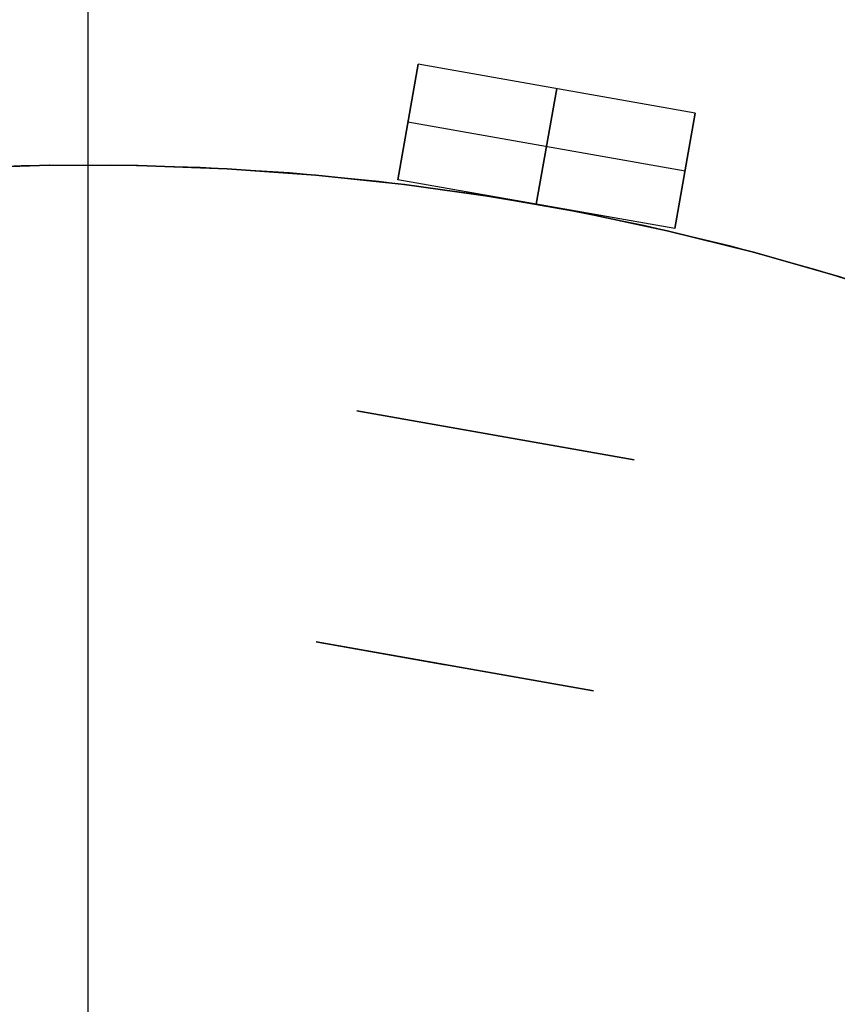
# Model space of a CAD drawing. Header units: millimetres. Extents: x 560 to 900, y 2299 to 2636.
# Tile 24 of 44: x 727 to 762, y 2542 to 2584. Entities that reach past the tile are written whole.
import ezdxf

# ---------------------------------------------------------------- set-up
doc = ezdxf.new("R2010")
doc.units = ezdxf.units.MM

msp = doc.modelspace()

# ---------------------------------------------------------------- linework, layer by layer
for points in [[(730, 2577.856), (730, 2617.856)], [(730, 2577.856), (730, 2617.856)], [(730, 2577.856), (730, 2617.856)], [(730, 2577.856), (730, 2617.856)], [(730, 2487.856), (730, 2617.856)], [(730, 2487.856), (730, 2617.856)], [(744.061, 2582.151), (743.192, 2577.227)], [(743.192, 2577.227), (744.061, 2582.151)], [(755.878, 2580.067), (744.061, 2582.151)], [(755.878, 2580.067), (744.061, 2582.151)], [(749.97, 2581.109), (749.101, 2576.185)], [(749.101, 2576.185), (749.97, 2581.109)], [(755.01, 2575.143), (755.878, 2580.067)], [(755.878, 2580.067), (755.01, 2575.143)], [(743.627, 2579.689), (755.444, 2577.605)], [(743.627, 2579.689), (755.444, 2577.605)], [(764.717, 2572.233), (761.074, 2573.376), (757.393, 2574.39), (753.679, 2575.277), (749.936, 2576.034), (746.17, 2576.661), (742.384, 2577.156), (738.583, 2577.52), (734.772, 2577.752), (730.955, 2577.852), (727.136, 2577.818), (723.322, 2577.653), (719.515, 2577.355), (715.721, 2576.925), (711.944, 2576.364), (708.189, 2575.672), (704.46, 2574.85), (700.762, 2573.899), (697.099, 2572.82), (693.476, 2571.615), (689.897, 2570.285)], [(764.717, 2572.233), (761.074, 2573.376), (757.393, 2574.39), (753.679, 2575.277), (749.936, 2576.034), (746.17, 2576.661), (742.384, 2577.156), (738.583, 2577.52), (734.772, 2577.752), (730.955, 2577.852), (727.136, 2577.818), (723.322, 2577.653), (719.515, 2577.355), (715.721, 2576.925), (711.944, 2576.364), (708.189, 2575.672), (704.46, 2574.85), (700.762, 2573.899), (697.099, 2572.82), (693.476, 2571.615), (689.897, 2570.285)], [(762.002, 2573.098), (758.356, 2574.138), (754.675, 2575.052), (750.966, 2575.839), (747.231, 2576.498), (743.476, 2577.027), (739.705, 2577.427), (735.923, 2577.696), (732.133, 2577.835), (728.341, 2577.843), (724.551, 2577.721), (720.767, 2577.468), (716.994, 2577.084), (713.237, 2576.571), (709.5, 2575.929), (705.787, 2575.158), (702.103, 2574.259), (698.452, 2573.235), (694.838, 2572.085), (691.266, 2570.811)], [(691.266, 2570.811), (694.838, 2572.085), (698.452, 2573.235), (702.103, 2574.259), (705.787, 2575.158), (709.5, 2575.929), (713.237, 2576.571), (716.994, 2577.084), (720.767, 2577.468), (724.551, 2577.721), (728.341, 2577.843), (732.133, 2577.835), (735.923, 2577.696), (739.705, 2577.427), (743.476, 2577.027), (747.231, 2576.498), (750.966, 2575.839), (754.675, 2575.052), (758.356, 2574.138), (762.002, 2573.098)], [(755.01, 2575.143), (743.192, 2577.227)], [(755.01, 2575.143), (743.192, 2577.227)], [(753.274, 2565.295), (741.456, 2567.378)], [(753.274, 2565.295), (741.456, 2567.378)], [(753.274, 2565.295), (741.456, 2567.378)], [(753.274, 2565.295), (741.456, 2567.378)], [(753.274, 2565.295), (741.456, 2567.378)], [(753.274, 2565.295), (741.456, 2567.378)], [(741.456, 2567.378), (753.274, 2565.295)], [(741.456, 2567.378), (753.274, 2565.295)], [(739.719, 2557.53), (751.537, 2555.447)], [(751.537, 2555.447), (739.719, 2557.53)], [(751.537, 2555.447), (739.719, 2557.53)], [(751.537, 2555.447), (739.719, 2557.53)], [(739.719, 2557.53), (745.234, 2556.558)], [(739.719, 2557.53), (751.537, 2555.447)], [(739.719, 2557.53), (751.537, 2555.447)]]:
    msp.add_lwpolyline(points)
at = {"extrusion": (0.984808, -0.173648, -3.45091e-14)}
msp.add_lwpolyline([(2682.127, 131.995), (2682.121, 132.336), (2682.103, 132.677), (2682.074, 133.018), (2682.034, 133.357), (2681.981, 133.694), (2681.917, 134.03), (2681.842, 134.363), (2681.756, 134.693), (2681.658, 135.02), (2681.549, 135.344), (2681.429, 135.664), (2681.299, 135.979), (2681.157, 136.29), (2681.006, 136.596), (2680.843, 136.896), (2680.671, 137.191), (2680.488, 137.48), (2680.296, 137.762), (2680.095, 138.037), (2679.884, 138.306), (2679.664, 138.567), (2679.435, 138.821), (2679.198, 139.066), (2678.952, 139.303), (2678.699, 139.532), (2678.438, 139.752), (2678.169, 139.963), (2677.893, 140.165), (2677.611, 140.357), (2677.322, 140.539), (2677.028, 140.712), (2676.727, 140.874), (2676.421, 141.026), (2676.111, 141.167), (2675.795, 141.298), (2675.475, 141.418), (2675.152, 141.526), (2674.825, 141.624), (2674.494, 141.711), (2674.161, 141.786), (2673.826, 141.85), (2673.488, 141.902), (2673.149, 141.943), (2672.809, 141.972), (2672.468, 141.989), (2672.127, 141.995)], dxfattribs=at)
at = {"extrusion": (0.984808, -0.173648, -6.00351e-15)}
msp.add_lwpolyline([(2672.127, -218.005), (2672.468, -217.999), (2672.809, -217.982), (2673.149, -217.953), (2673.488, -217.912), (2673.826, -217.86), (2674.161, -217.796), (2674.494, -217.721), (2674.825, -217.634), (2675.152, -217.536), (2675.475, -217.428), (2675.795, -217.308), (2676.111, -217.177), (2676.421, -217.036), (2676.727, -216.884), (2677.028, -216.722), (2677.322, -216.549), (2677.611, -216.367), (2677.893, -216.175), (2678.169, -215.973), (2678.438, -215.762), (2678.699, -215.542), (2678.952, -215.313), (2679.198, -215.076), (2679.435, -214.831), (2679.664, -214.577), (2679.884, -214.316), (2680.095, -214.047), (2680.296, -213.772), (2680.488, -213.49), (2680.671, -213.201), (2680.843, -212.906), (2681.006, -212.606), (2681.157, -212.3), (2681.299, -211.989), (2681.429, -211.674), (2681.549, -211.354), (2681.658, -211.03), (2681.756, -210.703), (2681.842, -210.373), (2681.917, -210.04), (2681.981, -209.704), (2682.034, -209.367), (2682.074, -209.028), (2682.103, -208.687), (2682.121, -208.346), (2682.127, -208.005)], dxfattribs=at)
at = {"extrusion": (0.984808, -0.173648, 7.51458e-15)}
msp.add_lwpolyline([(2682.127, 131.995), (2682.121, 132.336), (2682.103, 132.677), (2682.074, 133.018), (2682.034, 133.357), (2681.981, 133.694), (2681.917, 134.03), (2681.842, 134.363), (2681.756, 134.693), (2681.658, 135.02), (2681.549, 135.344), (2681.429, 135.664), (2681.299, 135.979), (2681.157, 136.29), (2681.006, 136.596), (2680.843, 136.896), (2680.671, 137.191), (2680.488, 137.48), (2680.296, 137.762), (2680.095, 138.037), (2679.884, 138.306), (2679.664, 138.567), (2679.435, 138.821), (2679.198, 139.066), (2678.952, 139.303), (2678.699, 139.532), (2678.438, 139.752), (2678.169, 139.963), (2677.893, 140.165), (2677.611, 140.357), (2677.322, 140.539), (2677.028, 140.712), (2676.727, 140.874), (2676.421, 141.026), (2676.111, 141.167), (2675.795, 141.298), (2675.475, 141.418), (2675.152, 141.526), (2674.825, 141.624), (2674.494, 141.711), (2674.161, 141.786), (2673.826, 141.85), (2673.488, 141.902), (2673.149, 141.943), (2672.809, 141.972), (2672.468, 141.989), (2672.127, 141.995)], dxfattribs=at)
at = {"extrusion": (0.984808, -0.173648, -6.93289e-15)}
for points in [[(2672.127, -218.005), (2672.468, -217.999), (2672.809, -217.982), (2673.149, -217.953), (2673.488, -217.912), (2673.826, -217.86), (2674.161, -217.796), (2674.494, -217.721), (2674.825, -217.634), (2675.152, -217.536), (2675.475, -217.428), (2675.795, -217.308), (2676.111, -217.177), (2676.421, -217.036), (2676.727, -216.884), (2677.028, -216.722), (2677.322, -216.549), (2677.611, -216.367), (2677.893, -216.175), (2678.169, -215.973), (2678.438, -215.762), (2678.699, -215.542), (2678.952, -215.313), (2679.198, -215.076), (2679.435, -214.831), (2679.664, -214.577), (2679.884, -214.316), (2680.095, -214.047), (2680.296, -213.772), (2680.488, -213.49), (2680.671, -213.201), (2680.843, -212.906), (2681.006, -212.606), (2681.157, -212.3), (2681.299, -211.989), (2681.429, -211.674), (2681.549, -211.354), (2681.658, -211.03), (2681.756, -210.703), (2681.842, -210.373), (2681.917, -210.04), (2681.981, -209.704), (2682.034, -209.367), (2682.074, -209.028), (2682.103, -208.687), (2682.121, -208.346), (2682.127, -208.005)], [(2667.127, 141.995), (2666.785, 141.989), (2666.444, 141.972), (2666.104, 141.943), (2665.765, 141.902), (2665.428, 141.85), (2665.092, 141.786), (2664.759, 141.711), (2664.429, 141.624), (2664.102, 141.526), (2663.778, 141.418), (2663.458, 141.298), (2663.143, 141.167), (2662.832, 141.026), (2662.526, 140.874), (2662.226, 140.712), (2661.931, 140.539), (2661.642, 140.357), (2661.36, 140.165), (2661.084, 139.963), (2660.816, 139.752), (2660.555, 139.532), (2660.301, 139.303), (2660.056, 139.066), (2659.818, 138.821), (2659.59, 138.567), (2659.37, 138.306), (2659.159, 138.037), (2658.957, 137.762), (2658.765, 137.48), (2658.582, 137.191), (2658.41, 136.896), (2658.248, 136.596), (2658.096, 136.29), (2657.955, 135.979), (2657.824, 135.664), (2657.704, 135.344), (2657.595, 135.02), (2657.497, 134.693), (2657.411, 134.363), (2657.336, 134.03), (2657.272, 133.694), (2657.22, 133.357), (2657.179, 133.018), (2657.15, 132.677), (2657.132, 132.336), (2657.127, 131.995)]]:
    msp.add_lwpolyline(points, dxfattribs=at)
at = {"extrusion": (0.984808, -0.173648, 1.39203e-14)}
msp.add_lwpolyline([(2672.127, 141.995), (2672.468, 141.989), (2672.809, 141.972), (2673.149, 141.943), (2673.488, 141.902), (2673.826, 141.85), (2674.161, 141.786), (2674.494, 141.711), (2674.825, 141.624), (2675.152, 141.526), (2675.475, 141.418), (2675.795, 141.298), (2676.111, 141.167), (2676.421, 141.026), (2676.727, 140.874), (2677.028, 140.712), (2677.322, 140.539), (2677.611, 140.357), (2677.893, 140.165), (2678.169, 139.963), (2678.438, 139.752), (2678.699, 139.532), (2678.952, 139.303), (2679.198, 139.066), (2679.435, 138.821), (2679.664, 138.567), (2679.884, 138.306), (2680.095, 138.037), (2680.296, 137.762), (2680.488, 137.48), (2680.671, 137.191), (2680.843, 136.896), (2681.006, 136.596), (2681.157, 136.29), (2681.299, 135.979), (2681.429, 135.664), (2681.549, 135.344), (2681.658, 135.02), (2681.756, 134.693), (2681.842, 134.363), (2681.917, 134.03), (2681.981, 133.694), (2682.034, 133.357), (2682.074, 133.018), (2682.103, 132.677), (2682.121, 132.336), (2682.127, 131.995)], dxfattribs=at)
at = {"extrusion": (0.984808, -0.173648, -2.63172e-14)}
msp.add_lwpolyline([(2682.127, -208.005), (2682.121, -208.346), (2682.103, -208.687), (2682.074, -209.028), (2682.034, -209.367), (2681.981, -209.704), (2681.917, -210.04), (2681.842, -210.373), (2681.756, -210.703), (2681.658, -211.03), (2681.549, -211.354), (2681.429, -211.674), (2681.299, -211.989), (2681.157, -212.3), (2681.006, -212.606), (2680.843, -212.906), (2680.671, -213.201), (2680.488, -213.49), (2680.296, -213.772), (2680.095, -214.047), (2679.884, -214.316), (2679.664, -214.577), (2679.435, -214.831), (2679.198, -215.076), (2678.952, -215.313), (2678.699, -215.542), (2678.438, -215.762), (2678.169, -215.973), (2677.893, -216.175), (2677.611, -216.367), (2677.322, -216.549), (2677.028, -216.722), (2676.727, -216.884), (2676.421, -217.036), (2676.111, -217.177), (2675.795, -217.308), (2675.475, -217.428), (2675.152, -217.536), (2674.825, -217.634), (2674.494, -217.721), (2674.161, -217.796), (2673.826, -217.86), (2673.488, -217.912), (2673.149, -217.953), (2672.809, -217.982), (2672.468, -217.999), (2672.127, -218.005)], dxfattribs=at)
at = {"extrusion": (0.984808, -0.173648, 1.32045e-14)}
msp.add_lwpolyline([(2677.127, -138.005), (2677.115, -138.688), (2677.08, -139.37), (2677.022, -140.05), (2676.94, -140.728), (2676.836, -141.403), (2676.708, -142.074), (2676.558, -142.74), (2676.385, -143.401), (2676.19, -144.055), (2675.972, -144.703), (2675.732, -145.342), (2675.471, -145.973), (2675.188, -146.595), (2674.884, -147.206), (2674.56, -147.807), (2674.215, -148.397), (2673.85, -148.974), (2673.466, -149.539), (2673.063, -150.09), (2672.641, -150.627), (2672.201, -151.149), (2671.743, -151.656), (2671.269, -152.147), (2670.778, -152.622), (2670.271, -153.079), (2669.748, -153.519), (2669.211, -153.941), (2668.66, -154.344), (2668.096, -154.729), (2667.518, -155.093), (2666.929, -155.438), (2666.328, -155.763), (2665.716, -156.066), (2665.095, -156.349), (2664.464, -156.611), (2663.824, -156.85), (2663.177, -157.068), (2662.523, -157.263), (2661.862, -157.436), (2661.196, -157.587), (2660.525, -157.714), (2659.85, -157.819), (2659.172, -157.9), (2658.492, -157.958), (2657.809, -157.993), (2657.127, -158.005)], dxfattribs=at)
at = {"extrusion": (0.984808, -0.173648, 4.97591e-15)}
msp.add_lwpolyline([(2657.127, 81.995), (2657.809, 81.983), (2658.492, 81.948), (2659.172, 81.89), (2659.85, 81.809), (2660.525, 81.704), (2661.196, 81.577), (2661.862, 81.426), (2662.523, 81.253), (2663.177, 81.058), (2663.824, 80.84), (2664.464, 80.601), (2665.095, 80.339), (2665.716, 80.056), (2666.328, 79.753), (2666.929, 79.428), (2667.518, 79.083), (2668.096, 78.719), (2668.66, 78.334), (2669.211, 77.931), (2669.748, 77.509), (2670.271, 77.069), (2670.778, 76.612), (2671.269, 76.137), (2671.743, 75.646), (2672.201, 75.139), (2672.641, 74.617), (2673.063, 74.08), (2673.466, 73.529), (2673.85, 72.964), (2674.215, 72.387), (2674.56, 71.797), (2674.884, 71.196), (2675.188, 70.585), (2675.471, 69.963), (2675.732, 69.332), (2675.972, 68.693), (2676.19, 68.045), (2676.385, 67.391), (2676.558, 66.73), (2676.708, 66.064), (2676.836, 65.393), (2676.94, 64.718), (2677.022, 64.04), (2677.08, 63.36), (2677.115, 62.678), (2677.127, 61.995)], dxfattribs=at)
at = {"extrusion": (0.984808, -0.173648, 4.40848e-15)}
msp.add_lwpolyline([(2657.127, -158.005), (2657.809, -157.993), (2658.492, -157.958), (2659.172, -157.9), (2659.85, -157.819), (2660.525, -157.714), (2661.196, -157.587), (2661.862, -157.436), (2662.523, -157.263), (2663.177, -157.068), (2663.824, -156.85), (2664.464, -156.611), (2665.095, -156.349), (2665.716, -156.066), (2666.328, -155.763), (2666.929, -155.438), (2667.518, -155.093), (2668.096, -154.729), (2668.66, -154.344), (2669.211, -153.941), (2669.748, -153.519), (2670.271, -153.079), (2670.778, -152.622), (2671.269, -152.147), (2671.743, -151.656), (2672.201, -151.149), (2672.641, -150.627), (2673.063, -150.09), (2673.466, -149.539), (2673.85, -148.974), (2674.215, -148.397), (2674.56, -147.807), (2674.884, -147.206), (2675.188, -146.595), (2675.471, -145.973), (2675.732, -145.342), (2675.972, -144.703), (2676.19, -144.055), (2676.385, -143.401), (2676.558, -142.74), (2676.708, -142.074), (2676.836, -141.403), (2676.94, -140.728), (2677.022, -140.05), (2677.08, -139.37), (2677.115, -138.688), (2677.127, -138.005)], dxfattribs=at)
at = {"extrusion": (0.984808, -0.173648, -7.6981e-15)}
msp.add_lwpolyline([(2677.127, 61.995), (2677.115, 62.678), (2677.08, 63.36), (2677.022, 64.04), (2676.94, 64.718), (2676.836, 65.393), (2676.708, 66.064), (2676.558, 66.73), (2676.385, 67.391), (2676.19, 68.045), (2675.972, 68.693), (2675.732, 69.332), (2675.471, 69.963), (2675.188, 70.585), (2674.884, 71.196), (2674.56, 71.797), (2674.215, 72.387), (2673.85, 72.964), (2673.466, 73.529), (2673.063, 74.08), (2672.641, 74.617), (2672.201, 75.139), (2671.743, 75.646), (2671.269, 76.137), (2670.778, 76.612), (2670.271, 77.069), (2669.748, 77.509), (2669.211, 77.931), (2668.66, 78.334), (2668.096, 78.719), (2667.518, 79.083), (2666.929, 79.428), (2666.328, 79.753), (2665.716, 80.056), (2665.095, 80.339), (2664.464, 80.601), (2663.824, 80.84), (2663.177, 81.058), (2662.523, 81.253), (2661.862, 81.426), (2661.196, 81.577), (2660.525, 81.704), (2659.85, 81.809), (2659.172, 81.89), (2658.492, 81.948), (2657.809, 81.983), (2657.127, 81.995)], dxfattribs=at)
at = {"extrusion": (0.984808, -0.173648, 2.67592e-16)}
msp.add_lwpolyline([(2657.127, -158.005), (2657.809, -157.993), (2658.492, -157.958), (2659.172, -157.9), (2659.85, -157.819), (2660.525, -157.714), (2661.196, -157.587), (2661.862, -157.436), (2662.523, -157.263), (2663.177, -157.068), (2663.824, -156.85), (2664.464, -156.611), (2665.095, -156.349), (2665.716, -156.066), (2666.328, -155.763), (2666.929, -155.438), (2667.518, -155.093), (2668.096, -154.729), (2668.66, -154.344), (2669.211, -153.941), (2669.748, -153.519), (2670.271, -153.079), (2670.778, -152.622), (2671.269, -152.147), (2671.743, -151.656), (2672.201, -151.149), (2672.641, -150.627), (2673.063, -150.09), (2673.466, -149.539), (2673.85, -148.974), (2674.215, -148.397), (2674.56, -147.807), (2674.884, -147.206), (2675.188, -146.595), (2675.471, -145.973), (2675.732, -145.342), (2675.972, -144.703), (2676.19, -144.055), (2676.385, -143.401), (2676.558, -142.74), (2676.708, -142.074), (2676.836, -141.403), (2676.94, -140.728), (2677.022, -140.05), (2677.08, -139.37), (2677.115, -138.688), (2677.127, -138.005)], dxfattribs=at)
at = {"extrusion": (0.984808, -0.173648, -7.50925e-15)}
msp.add_lwpolyline([(2677.127, 61.995), (2677.115, 62.678), (2677.08, 63.36), (2677.022, 64.04), (2676.94, 64.718), (2676.836, 65.393), (2676.708, 66.064), (2676.558, 66.73), (2676.385, 67.391), (2676.19, 68.045), (2675.972, 68.693), (2675.732, 69.332), (2675.471, 69.963), (2675.188, 70.585), (2674.884, 71.196), (2674.56, 71.797), (2674.215, 72.387), (2673.85, 72.964), (2673.466, 73.529), (2673.063, 74.08), (2672.641, 74.617), (2672.201, 75.139), (2671.743, 75.646), (2671.269, 76.137), (2670.778, 76.612), (2670.271, 77.069), (2669.748, 77.509), (2669.211, 77.931), (2668.66, 78.334), (2668.096, 78.719), (2667.518, 79.083), (2666.929, 79.428), (2666.328, 79.753), (2665.716, 80.056), (2665.095, 80.339), (2664.464, 80.601), (2663.824, 80.84), (2663.177, 81.058), (2662.523, 81.253), (2661.862, 81.426), (2661.196, 81.577), (2660.525, 81.704), (2659.85, 81.809), (2659.172, 81.89), (2658.492, 81.948), (2657.809, 81.983), (2657.127, 81.995)], dxfattribs=at)
at = {"extrusion": (4.54545e-05, -8.01486e-06, 1)}
msp.add_lwpolyline([(839.998, 2467.856), (839.933, 2471.648), (839.737, 2475.435), (839.41, 2479.213), (838.954, 2482.977), (838.368, 2486.724), (837.653, 2490.448), (836.811, 2494.145), (835.841, 2497.811), (834.745, 2501.442), (833.526, 2505.033), (832.183, 2508.579), (830.718, 2512.077), (829.134, 2515.522), (827.432, 2518.911), (825.615, 2522.239), (823.683, 2525.503), (821.64, 2528.698), (819.489, 2531.82), (817.231, 2534.867), (814.869, 2537.834), (812.407, 2540.718), (809.846, 2543.515), (807.191, 2546.222), (804.444, 2548.836), (801.609, 2551.354), (798.688, 2553.773), (795.686, 2556.09), (792.605, 2558.301), (789.451, 2560.406), (786.225, 2562.4), (782.933, 2564.282), (779.578, 2566.049), (776.164, 2567.7), (772.695, 2569.232), (769.175, 2570.643), (765.609, 2571.932), (762, 2573.098), (758.354, 2574.139), (754.674, 2575.053), (750.964, 2575.84), (747.229, 2576.498), (743.474, 2577.027), (739.703, 2577.427), (735.921, 2577.697), (732.131, 2577.835), (728.339, 2577.844), (724.549, 2577.721), (720.765, 2577.468), (716.993, 2577.085), (713.235, 2576.571), (709.498, 2575.929), (705.785, 2575.158), (702.101, 2574.26), (698.45, 2573.235), (694.836, 2572.085), (691.265, 2570.811), (687.739, 2569.415), (684.263, 2567.898), (680.842, 2566.262), (677.479, 2564.509), (674.179, 2562.641), (670.945, 2560.661), (667.781, 2558.57), (664.692, 2556.372), (661.679, 2554.068), (658.748, 2551.662), (655.902, 2549.156), (653.144, 2546.554), (650.477, 2543.858), (647.904, 2541.072), (645.429, 2538.199), (643.055, 2535.242), (640.784, 2532.205), (638.619, 2529.092), (636.562, 2525.906), (634.617, 2522.651), (632.785, 2519.33), (631.069, 2515.949), (629.47, 2512.51), (627.99, 2509.019), (626.632, 2505.478)], dxfattribs=at)
at = {"extrusion": (-4.54545e-05, 8.01486e-06, 1)}
msp.add_lwpolyline([(626.636, 2505.478), (627.994, 2509.018), (629.474, 2512.51), (631.073, 2515.948), (632.789, 2519.33), (634.621, 2522.65), (636.567, 2525.905), (638.623, 2529.091), (640.788, 2532.205), (643.059, 2535.241), (645.434, 2538.198), (647.908, 2541.071), (650.481, 2543.858), (653.148, 2546.553), (655.906, 2549.156), (658.753, 2551.661), (661.684, 2554.068), (664.696, 2556.371), (667.786, 2558.57), (670.949, 2560.66), (674.183, 2562.641), (677.484, 2564.508), (680.846, 2566.261), (684.268, 2567.897), (687.743, 2569.414), (691.269, 2570.81), (694.84, 2572.084), (698.454, 2573.234), (702.105, 2574.259), (705.789, 2575.157), (709.502, 2575.928), (713.24, 2576.571), (716.997, 2577.084), (720.769, 2577.467), (724.553, 2577.72), (728.343, 2577.843), (732.135, 2577.835), (735.925, 2577.696), (739.708, 2577.426), (743.479, 2577.027), (747.234, 2576.497), (750.968, 2575.839), (754.678, 2575.052), (758.358, 2574.138), (762.005, 2573.097), (765.613, 2571.932), (769.179, 2570.642), (772.699, 2569.231), (776.168, 2567.699), (779.582, 2566.048), (782.937, 2564.281), (786.229, 2562.399), (789.455, 2560.405), (792.609, 2558.301), (795.69, 2556.089), (798.692, 2553.772), (801.613, 2551.354), (804.448, 2548.836), (807.195, 2546.221), (809.851, 2543.514), (812.411, 2540.717), (814.874, 2537.833), (817.235, 2534.866), (819.493, 2531.819), (821.645, 2528.697), (823.687, 2525.502), (825.619, 2522.238), (827.436, 2518.91), (829.138, 2515.522), (830.722, 2512.076), (832.187, 2508.578), (833.53, 2505.032), (834.75, 2501.441), (835.845, 2497.811), (836.815, 2494.145), (837.657, 2490.447), (838.372, 2486.723), (838.958, 2482.977), (839.415, 2479.212), (839.741, 2475.434), (839.937, 2471.647), (840.002, 2467.855)], dxfattribs=at)
at = {"extrusion": (1, 0, 0)}
for points in [[(2577.856, 39.985), (2577.856, 52.005)], [(2577.856, -128.005), (2577.856, -116.005)], [(2567.378, 131.995), (2567.378, 126.995)], [(2567.378, -203.005), (2567.378, -208.005)], [(2566.337, 131.995), (2566.337, 126.995)], [(2566.337, -203.005), (2566.337, -208.005)], [(2565.295, 126.995), (2565.295, 131.995)], [(2565.295, -208.005), (2565.295, -203.005)], [(2557.53, -168.005), (2557.53, -193.005)], [(2557.53, 116.995), (2557.53, 91.995)], [(2556.488, 116.995), (2556.488, 91.995)], [(2556.488, -168.005), (2556.488, -193.005)], [(2555.447, 91.995), (2555.447, 116.995)], [(2555.447, -193.005), (2555.447, -168.005)]]:
    msp.add_lwpolyline(points, dxfattribs=at)
at = {"extrusion": (0.984808, -0.173648, 7.47681e-15)}
msp.add_lwpolyline([(2667.127, 141.995), (2666.785, 141.989), (2666.444, 141.972), (2666.104, 141.943), (2665.765, 141.902), (2665.428, 141.85), (2665.092, 141.786), (2664.759, 141.711), (2664.429, 141.624), (2664.102, 141.526), (2663.778, 141.418), (2663.458, 141.298), (2663.143, 141.167), (2662.832, 141.026), (2662.526, 140.874), (2662.226, 140.712), (2661.931, 140.539), (2661.642, 140.357), (2661.36, 140.165), (2661.084, 139.963), (2660.816, 139.752), (2660.555, 139.532), (2660.301, 139.303), (2660.056, 139.066), (2659.818, 138.821), (2659.59, 138.567), (2659.37, 138.306), (2659.159, 138.037), (2658.957, 137.762), (2658.765, 137.48), (2658.582, 137.191), (2658.41, 136.896), (2658.248, 136.596), (2658.096, 136.29), (2657.955, 135.979), (2657.824, 135.664), (2657.704, 135.344), (2657.595, 135.02), (2657.497, 134.693), (2657.411, 134.363), (2657.336, 134.03), (2657.272, 133.694), (2657.22, 133.357), (2657.179, 133.018), (2657.15, 132.677), (2657.132, 132.336), (2657.127, 131.995)], dxfattribs=at)
at = {"extrusion": (0.984808, -0.173648, 6.16014e-15)}
msp.add_lwpolyline([(2657.127, -208.005), (2657.132, -208.346), (2657.15, -208.687), (2657.179, -209.028), (2657.22, -209.367), (2657.272, -209.704), (2657.336, -210.04), (2657.411, -210.373), (2657.497, -210.703), (2657.595, -211.03), (2657.704, -211.354), (2657.824, -211.674), (2657.955, -211.989), (2658.096, -212.3), (2658.248, -212.606), (2658.41, -212.906), (2658.582, -213.201), (2658.765, -213.49), (2658.957, -213.772), (2659.159, -214.047), (2659.37, -214.316), (2659.59, -214.577), (2659.818, -214.831), (2660.056, -215.076), (2660.301, -215.313), (2660.555, -215.542), (2660.816, -215.762), (2661.084, -215.973), (2661.36, -216.175), (2661.642, -216.367), (2661.931, -216.549), (2662.226, -216.722), (2662.526, -216.884), (2662.832, -217.036), (2663.143, -217.177), (2663.458, -217.308), (2663.778, -217.428), (2664.102, -217.536), (2664.429, -217.634), (2664.759, -217.721), (2665.092, -217.796), (2665.428, -217.86), (2665.765, -217.912), (2666.104, -217.953), (2666.444, -217.982), (2666.785, -217.999), (2667.127, -218.005)], dxfattribs=at)
at = {"extrusion": (0.984808, -0.173648, 3.17944e-14)}
msp.add_lwpolyline([(2657.127, -208.005), (2657.132, -208.346), (2657.15, -208.687), (2657.179, -209.028), (2657.22, -209.367), (2657.272, -209.704), (2657.336, -210.04), (2657.411, -210.373), (2657.497, -210.703), (2657.595, -211.03), (2657.704, -211.354), (2657.824, -211.674), (2657.955, -211.989), (2658.096, -212.3), (2658.248, -212.606), (2658.41, -212.906), (2658.582, -213.201), (2658.765, -213.49), (2658.957, -213.772), (2659.159, -214.047), (2659.37, -214.316), (2659.59, -214.577), (2659.818, -214.831), (2660.056, -215.076), (2660.301, -215.313), (2660.555, -215.542), (2660.816, -215.762), (2661.084, -215.973), (2661.36, -216.175), (2661.642, -216.367), (2661.931, -216.549), (2662.226, -216.722), (2662.526, -216.884), (2662.832, -217.036), (2663.143, -217.177), (2663.458, -217.308), (2663.778, -217.428), (2664.102, -217.536), (2664.429, -217.634), (2664.759, -217.721), (2665.092, -217.796), (2665.428, -217.86), (2665.765, -217.912), (2666.104, -217.953), (2666.444, -217.982), (2666.785, -217.999), (2667.127, -218.005)], dxfattribs=at)
at = {"extrusion": (0.984808, -0.173648, 7.46268e-15)}
msp.add_lwpolyline([(2657.127, 131.995), (2657.132, 132.336), (2657.15, 132.677), (2657.179, 133.018), (2657.22, 133.357), (2657.272, 133.694), (2657.336, 134.03), (2657.411, 134.363), (2657.497, 134.693), (2657.595, 135.02), (2657.704, 135.344), (2657.824, 135.664), (2657.955, 135.979), (2658.096, 136.29), (2658.248, 136.596), (2658.41, 136.896), (2658.582, 137.191), (2658.765, 137.48), (2658.957, 137.762), (2659.159, 138.037), (2659.37, 138.306), (2659.59, 138.567), (2659.818, 138.821), (2660.056, 139.066), (2660.301, 139.303), (2660.555, 139.532), (2660.816, 139.752), (2661.084, 139.963), (2661.36, 140.165), (2661.642, 140.357), (2661.931, 140.539), (2662.226, 140.712), (2662.526, 140.874), (2662.832, 141.026), (2663.143, 141.167), (2663.458, 141.298), (2663.778, 141.418), (2664.102, 141.526), (2664.429, 141.624), (2664.759, 141.711), (2665.092, 141.786), (2665.428, 141.85), (2665.765, 141.902), (2666.104, 141.943), (2666.444, 141.972), (2666.785, 141.989), (2667.127, 141.995)], dxfattribs=at)
at = {"extrusion": (0.984808, -0.173648, 1.93149e-14)}
msp.add_lwpolyline([(2667.127, -218.005), (2666.785, -217.999), (2666.444, -217.982), (2666.104, -217.953), (2665.765, -217.912), (2665.428, -217.86), (2665.092, -217.796), (2664.759, -217.721), (2664.429, -217.634), (2664.102, -217.536), (2663.778, -217.428), (2663.458, -217.308), (2663.143, -217.177), (2662.832, -217.036), (2662.526, -216.884), (2662.226, -216.722), (2661.931, -216.549), (2661.642, -216.367), (2661.36, -216.175), (2661.084, -215.973), (2660.816, -215.762), (2660.555, -215.542), (2660.301, -215.313), (2660.056, -215.076), (2659.818, -214.831), (2659.59, -214.577), (2659.37, -214.316), (2659.159, -214.047), (2658.957, -213.772), (2658.765, -213.49), (2658.582, -213.201), (2658.41, -212.906), (2658.248, -212.606), (2658.096, -212.3), (2657.955, -211.989), (2657.824, -211.674), (2657.704, -211.354), (2657.595, -211.03), (2657.497, -210.703), (2657.411, -210.373), (2657.336, -210.04), (2657.272, -209.704), (2657.22, -209.367), (2657.179, -209.028), (2657.15, -208.687), (2657.132, -208.346), (2657.127, -208.005)], dxfattribs=at)
at = {"extrusion": (0.984808, -0.173648, -2.55913e-14)}
msp.add_lwpolyline([(2657.127, -158.005), (2656.785, -158.011), (2656.444, -158.028), (2656.104, -158.057), (2655.765, -158.098), (2655.428, -158.15), (2655.092, -158.214), (2654.759, -158.289), (2654.429, -158.376), (2654.102, -158.474), (2653.778, -158.582), (2653.458, -158.702), (2653.143, -158.833), (2652.832, -158.974), (2652.526, -159.126), (2652.226, -159.288), (2651.931, -159.461), (2651.642, -159.643), (2651.36, -159.835), (2651.084, -160.037), (2650.816, -160.248), (2650.555, -160.468), (2650.301, -160.697), (2650.056, -160.934), (2649.818, -161.179), (2649.59, -161.433), (2649.37, -161.694), (2649.159, -161.963), (2648.957, -162.238), (2648.765, -162.52), (2648.582, -162.809), (2648.41, -163.104), (2648.248, -163.404), (2648.096, -163.71), (2647.955, -164.021), (2647.824, -164.336), (2647.704, -164.656), (2647.595, -164.98), (2647.497, -165.307), (2647.411, -165.637), (2647.336, -165.97), (2647.272, -166.306), (2647.22, -166.643), (2647.179, -166.982), (2647.15, -167.323), (2647.132, -167.664), (2647.127, -168.005)], dxfattribs=at)
at = {"extrusion": (0.984808, -0.173648, 1.49168e-14)}
msp.add_lwpolyline([(2647.127, 91.995), (2647.132, 91.654), (2647.15, 91.313), (2647.179, 90.972), (2647.22, 90.633), (2647.272, 90.296), (2647.336, 89.96), (2647.411, 89.627), (2647.497, 89.297), (2647.595, 88.97), (2647.704, 88.646), (2647.824, 88.326), (2647.955, 88.011), (2648.096, 87.7), (2648.248, 87.394), (2648.41, 87.094), (2648.582, 86.799), (2648.765, 86.51), (2648.957, 86.228), (2649.159, 85.953), (2649.37, 85.684), (2649.59, 85.423), (2649.818, 85.169), (2650.056, 84.924), (2650.301, 84.687), (2650.555, 84.458), (2650.816, 84.238), (2651.084, 84.027), (2651.36, 83.825), (2651.642, 83.633), (2651.931, 83.451), (2652.226, 83.278), (2652.526, 83.116), (2652.832, 82.964), (2653.143, 82.823), (2653.458, 82.692), (2653.778, 82.572), (2654.102, 82.464), (2654.429, 82.366), (2654.759, 82.279), (2655.092, 82.204), (2655.428, 82.14), (2655.765, 82.088), (2656.104, 82.047), (2656.444, 82.018), (2656.785, 82.001), (2657.127, 81.995)], dxfattribs=at)
at = {"extrusion": (0.984808, -0.173648, 2.285e-14)}
msp.add_lwpolyline([(2657.127, 126.995), (2656.785, 126.989), (2656.444, 126.972), (2656.104, 126.943), (2655.765, 126.902), (2655.428, 126.85), (2655.092, 126.786), (2654.759, 126.711), (2654.429, 126.624), (2654.102, 126.526), (2653.778, 126.418), (2653.458, 126.298), (2653.143, 126.167), (2652.832, 126.026), (2652.526, 125.874), (2652.226, 125.712), (2651.931, 125.539), (2651.642, 125.357), (2651.36, 125.165), (2651.084, 124.963), (2650.816, 124.752), (2650.555, 124.532), (2650.301, 124.303), (2650.056, 124.066), (2649.818, 123.821), (2649.59, 123.567), (2649.37, 123.306), (2649.159, 123.037), (2648.957, 122.762), (2648.765, 122.48), (2648.582, 122.191), (2648.41, 121.896), (2648.248, 121.596), (2648.096, 121.29), (2647.955, 120.979), (2647.824, 120.664), (2647.704, 120.344), (2647.595, 120.02), (2647.497, 119.693), (2647.411, 119.363), (2647.336, 119.03), (2647.272, 118.694), (2647.22, 118.357), (2647.179, 118.018), (2647.15, 117.677), (2647.132, 117.336), (2647.127, 116.995)], dxfattribs=at)
at = {"extrusion": (0.984808, -0.173648, 3.85926e-14)}
msp.add_lwpolyline([(2647.127, -193.005), (2647.132, -193.346), (2647.15, -193.687), (2647.179, -194.028), (2647.22, -194.367), (2647.272, -194.704), (2647.336, -195.04), (2647.411, -195.373), (2647.497, -195.703), (2647.595, -196.03), (2647.704, -196.354), (2647.824, -196.674), (2647.955, -196.989), (2648.096, -197.3), (2648.248, -197.606), (2648.41, -197.906), (2648.582, -198.201), (2648.765, -198.49), (2648.957, -198.772), (2649.159, -199.047), (2649.37, -199.316), (2649.59, -199.577), (2649.818, -199.831), (2650.056, -200.076), (2650.301, -200.313), (2650.555, -200.542), (2650.816, -200.762), (2651.084, -200.973), (2651.36, -201.175), (2651.642, -201.367), (2651.931, -201.549), (2652.226, -201.722), (2652.526, -201.884), (2652.832, -202.036), (2653.143, -202.177), (2653.458, -202.308), (2653.778, -202.428), (2654.102, -202.536), (2654.429, -202.634), (2654.759, -202.721), (2655.092, -202.796), (2655.428, -202.86), (2655.765, -202.912), (2656.104, -202.953), (2656.444, -202.982), (2656.785, -202.999), (2657.127, -203.005)], dxfattribs=at)
at = {"extrusion": (0.984808, -0.173648, -1.07704e-14)}
msp.add_lwpolyline([(2657.127, -158.005), (2656.785, -158.011), (2656.444, -158.028), (2656.104, -158.057), (2655.765, -158.098), (2655.428, -158.15), (2655.092, -158.214), (2654.759, -158.289), (2654.429, -158.376), (2654.102, -158.474), (2653.778, -158.582), (2653.458, -158.702), (2653.143, -158.833), (2652.832, -158.974), (2652.526, -159.126), (2652.226, -159.288), (2651.931, -159.461), (2651.642, -159.643), (2651.36, -159.835), (2651.084, -160.037), (2650.816, -160.248), (2650.555, -160.468), (2650.301, -160.697), (2650.056, -160.934), (2649.818, -161.179), (2649.59, -161.433), (2649.37, -161.694), (2649.159, -161.963), (2648.957, -162.238), (2648.765, -162.52), (2648.582, -162.809), (2648.41, -163.104), (2648.248, -163.404), (2648.096, -163.71), (2647.955, -164.021), (2647.824, -164.336), (2647.704, -164.656), (2647.595, -164.98), (2647.497, -165.307), (2647.411, -165.637), (2647.336, -165.97), (2647.272, -166.306), (2647.22, -166.643), (2647.179, -166.982), (2647.15, -167.323), (2647.132, -167.664), (2647.127, -168.005)], dxfattribs=at)
at = {"extrusion": (0.984808, -0.173648, 1.81351e-14)}
msp.add_lwpolyline([(2647.127, 91.995), (2647.132, 91.654), (2647.15, 91.313), (2647.179, 90.972), (2647.22, 90.633), (2647.272, 90.296), (2647.336, 89.96), (2647.411, 89.627), (2647.497, 89.297), (2647.595, 88.97), (2647.704, 88.646), (2647.824, 88.326), (2647.955, 88.011), (2648.096, 87.7), (2648.248, 87.394), (2648.41, 87.094), (2648.582, 86.799), (2648.765, 86.51), (2648.957, 86.228), (2649.159, 85.953), (2649.37, 85.684), (2649.59, 85.423), (2649.818, 85.169), (2650.056, 84.924), (2650.301, 84.687), (2650.555, 84.458), (2650.816, 84.238), (2651.084, 84.027), (2651.36, 83.825), (2651.642, 83.633), (2651.931, 83.451), (2652.226, 83.278), (2652.526, 83.116), (2652.832, 82.964), (2653.143, 82.823), (2653.458, 82.692), (2653.778, 82.572), (2654.102, 82.464), (2654.429, 82.366), (2654.759, 82.279), (2655.092, 82.204), (2655.428, 82.14), (2655.765, 82.088), (2656.104, 82.047), (2656.444, 82.018), (2656.785, 82.001), (2657.127, 81.995)], dxfattribs=at)
at = {"extrusion": (0.984808, -0.173648, 4.56368e-16)}
msp.add_lwpolyline([(2657.127, 126.995), (2656.785, 126.989), (2656.444, 126.972), (2656.104, 126.943), (2655.765, 126.902), (2655.428, 126.85), (2655.092, 126.786), (2654.759, 126.711), (2654.429, 126.624), (2654.102, 126.526), (2653.778, 126.418), (2653.458, 126.298), (2653.143, 126.167), (2652.832, 126.026), (2652.526, 125.874), (2652.226, 125.712), (2651.931, 125.539), (2651.642, 125.357), (2651.36, 125.165), (2651.084, 124.963), (2650.816, 124.752), (2650.555, 124.532), (2650.301, 124.303), (2650.056, 124.066), (2649.818, 123.821), (2649.59, 123.567), (2649.37, 123.306), (2649.159, 123.037), (2648.957, 122.762), (2648.765, 122.48), (2648.582, 122.191), (2648.41, 121.896), (2648.248, 121.596), (2648.096, 121.29), (2647.955, 120.979), (2647.824, 120.664), (2647.704, 120.344), (2647.595, 120.02), (2647.497, 119.693), (2647.411, 119.363), (2647.336, 119.03), (2647.272, 118.694), (2647.22, 118.357), (2647.179, 118.018), (2647.15, 117.677), (2647.132, 117.336), (2647.127, 116.995)], dxfattribs=at)
at = {"extrusion": (0.984808, -0.173648, 1.8152e-14)}
msp.add_lwpolyline([(2647.127, -193.005), (2647.132, -193.346), (2647.15, -193.687), (2647.179, -194.028), (2647.22, -194.367), (2647.272, -194.704), (2647.336, -195.04), (2647.411, -195.373), (2647.497, -195.703), (2647.595, -196.03), (2647.704, -196.354), (2647.824, -196.674), (2647.955, -196.989), (2648.096, -197.3), (2648.248, -197.606), (2648.41, -197.906), (2648.582, -198.201), (2648.765, -198.49), (2648.957, -198.772), (2649.159, -199.047), (2649.37, -199.316), (2649.59, -199.577), (2649.818, -199.831), (2650.056, -200.076), (2650.301, -200.313), (2650.555, -200.542), (2650.816, -200.762), (2651.084, -200.973), (2651.36, -201.175), (2651.642, -201.367), (2651.931, -201.549), (2652.226, -201.722), (2652.526, -201.884), (2652.832, -202.036), (2653.143, -202.177), (2653.458, -202.308), (2653.778, -202.428), (2654.102, -202.536), (2654.429, -202.634), (2654.759, -202.721), (2655.092, -202.796), (2655.428, -202.86), (2655.765, -202.912), (2656.104, -202.953), (2656.444, -202.982), (2656.785, -202.999), (2657.127, -203.005)], dxfattribs=at)
at = {"extrusion": (0.984808, -0.173648, -5.04688e-15)}
msp.add_lwpolyline([(2647.127, -168.005), (2647.132, -167.664), (2647.15, -167.323), (2647.179, -166.982), (2647.22, -166.643), (2647.272, -166.306), (2647.336, -165.97), (2647.411, -165.637), (2647.497, -165.307), (2647.595, -164.98), (2647.704, -164.656), (2647.824, -164.336), (2647.955, -164.021), (2648.096, -163.71), (2648.248, -163.404), (2648.41, -163.104), (2648.582, -162.809), (2648.765, -162.52), (2648.957, -162.238), (2649.159, -161.963), (2649.37, -161.694), (2649.59, -161.433), (2649.818, -161.179), (2650.056, -160.934), (2650.301, -160.697), (2650.555, -160.468), (2650.816, -160.248), (2651.084, -160.037), (2651.36, -159.835), (2651.642, -159.643), (2651.931, -159.461), (2652.226, -159.288), (2652.526, -159.126), (2652.832, -158.974), (2653.143, -158.833), (2653.458, -158.702), (2653.778, -158.582), (2654.102, -158.474), (2654.429, -158.376), (2654.759, -158.289), (2655.092, -158.214), (2655.428, -158.15), (2655.765, -158.098), (2656.104, -158.057), (2656.444, -158.028), (2656.785, -158.011), (2657.127, -158.005)], dxfattribs=at)
at = {"extrusion": (0.984808, -0.173648, 2.24342e-15)}
msp.add_lwpolyline([(2657.127, 81.995), (2656.785, 82.001), (2656.444, 82.018), (2656.104, 82.047), (2655.765, 82.088), (2655.428, 82.14), (2655.092, 82.204), (2654.759, 82.279), (2654.429, 82.366), (2654.102, 82.464), (2653.778, 82.572), (2653.458, 82.692), (2653.143, 82.823), (2652.832, 82.964), (2652.526, 83.116), (2652.226, 83.278), (2651.931, 83.451), (2651.642, 83.633), (2651.36, 83.825), (2651.084, 84.027), (2650.816, 84.238), (2650.555, 84.458), (2650.301, 84.687), (2650.056, 84.924), (2649.818, 85.169), (2649.59, 85.423), (2649.37, 85.684), (2649.159, 85.953), (2648.957, 86.228), (2648.765, 86.51), (2648.582, 86.799), (2648.41, 87.094), (2648.248, 87.394), (2648.096, 87.7), (2647.955, 88.011), (2647.824, 88.326), (2647.704, 88.646), (2647.595, 88.97), (2647.497, 89.297), (2647.411, 89.627), (2647.336, 89.96), (2647.272, 90.296), (2647.22, 90.633), (2647.179, 90.972), (2647.15, 91.313), (2647.132, 91.654), (2647.127, 91.995)], dxfattribs=at)
at = {"extrusion": (0.984808, -0.173648, 4.33765e-14)}
msp.add_lwpolyline([(2647.127, 116.995), (2647.132, 117.336), (2647.15, 117.677), (2647.179, 118.018), (2647.22, 118.357), (2647.272, 118.694), (2647.336, 119.03), (2647.411, 119.363), (2647.497, 119.693), (2647.595, 120.02), (2647.704, 120.344), (2647.824, 120.664), (2647.955, 120.979), (2648.096, 121.29), (2648.248, 121.596), (2648.41, 121.896), (2648.582, 122.191), (2648.765, 122.48), (2648.957, 122.762), (2649.159, 123.037), (2649.37, 123.306), (2649.59, 123.567), (2649.818, 123.821), (2650.056, 124.066), (2650.301, 124.303), (2650.555, 124.532), (2650.816, 124.752), (2651.084, 124.963), (2651.36, 125.165), (2651.642, 125.357), (2651.931, 125.539), (2652.226, 125.712), (2652.526, 125.874), (2652.832, 126.026), (2653.143, 126.167), (2653.458, 126.298), (2653.778, 126.418), (2654.102, 126.526), (2654.429, 126.624), (2654.759, 126.711), (2655.092, 126.786), (2655.428, 126.85), (2655.765, 126.902), (2656.104, 126.943), (2656.444, 126.972), (2656.785, 126.989), (2657.127, 126.995)], dxfattribs=at)
at = {"extrusion": (0.984808, -0.173648, 2.50137e-15)}
msp.add_lwpolyline([(2657.127, -203.005), (2656.785, -202.999), (2656.444, -202.982), (2656.104, -202.953), (2655.765, -202.912), (2655.428, -202.86), (2655.092, -202.796), (2654.759, -202.721), (2654.429, -202.634), (2654.102, -202.536), (2653.778, -202.428), (2653.458, -202.308), (2653.143, -202.177), (2652.832, -202.036), (2652.526, -201.884), (2652.226, -201.722), (2651.931, -201.549), (2651.642, -201.367), (2651.36, -201.175), (2651.084, -200.973), (2650.816, -200.762), (2650.555, -200.542), (2650.301, -200.313), (2650.056, -200.076), (2649.818, -199.831), (2649.59, -199.577), (2649.37, -199.316), (2649.159, -199.047), (2648.957, -198.772), (2648.765, -198.49), (2648.582, -198.201), (2648.41, -197.906), (2648.248, -197.606), (2648.096, -197.3), (2647.955, -196.989), (2647.824, -196.674), (2647.704, -196.354), (2647.595, -196.03), (2647.497, -195.703), (2647.411, -195.373), (2647.336, -195.04), (2647.272, -194.704), (2647.22, -194.367), (2647.179, -194.028), (2647.15, -193.687), (2647.132, -193.346), (2647.127, -193.005)], dxfattribs=at)

doc.saveas('drawing.dxf')
